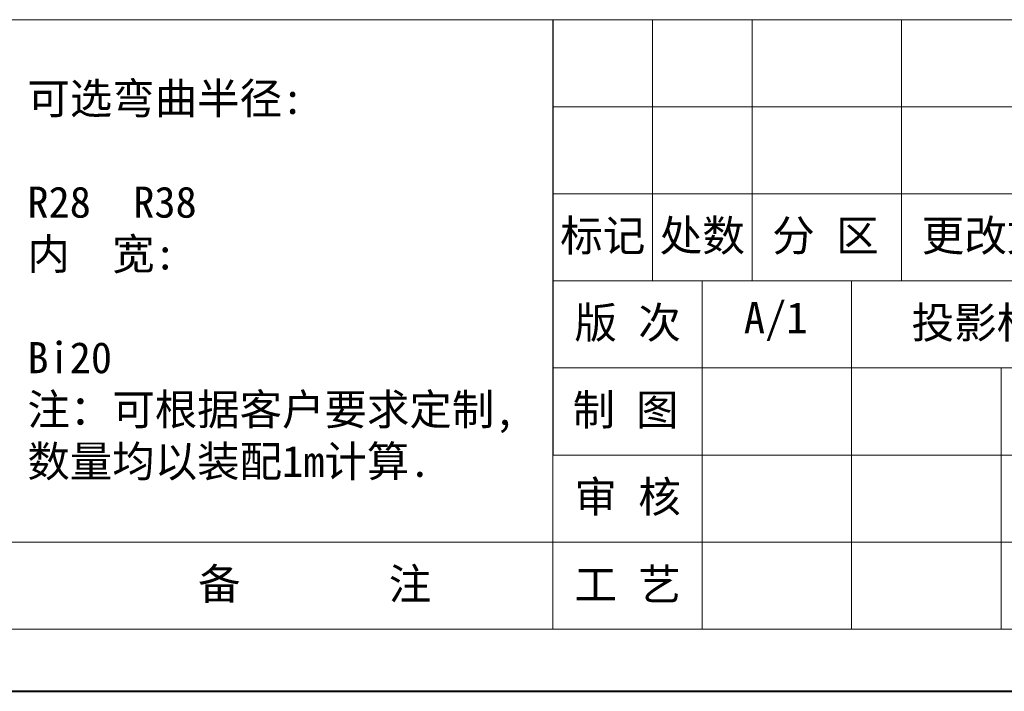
# Model space of a CAD drawing. Header units: millimetres. Extents: x 3187 to 3689, y -339 to 12.
# Tile 3 of 33: x 3415 to 3509, y -339 to -275. Entities that reach past the tile are written whole.
import ezdxf

# ---------------------------------------------------------------- set-up
doc = ezdxf.new("R2010")
doc.units = ezdxf.units.MM
doc.layers.add('标注线', color=7, linetype='Continuous', lineweight=15)
doc.styles.add('样式 6', font='仿宋_GB2312.ttf')

msp = doc.modelspace()

# ---------------------------------------------------------------- linework, layer by layer
at = {"color": 7, "lineweight": 13}
for p, q in [((3413.64, -275.368), (3678.945, -275.368)), ((3465.768, -333.399), (3465.768, -275.368)), ((3217.062, -333.399), (3465.768, -333.399)), ((3465.768, -333.399), (3678.945, -333.399))]:
    msp.add_line(p, q, dxfattribs=at)
at = {"color": 7}
msp.add_line((3465.768, -275.368), (3465.768, -316.819), dxfattribs=at)
at = {"color": 7, "lineweight": 15}
for p, q in [((3475.242, -275.368), (3475.242, -300.238)), ((3484.717, -275.368), (3484.717, -300.238)), ((3498.929, -275.368), (3498.929, -300.238)), ((3465.768, -283.658), (3551.039, -283.658)), ((3465.768, -291.948), (3551.039, -291.948)), ((3465.768, -300.238), (3551.039, -300.238)), ((3479.98, -300.238), (3479.98, -333.399)), ((3494.191, -300.238), (3494.191, -333.399)), ((3465.768, -308.529), (3606.701, -308.529)), ((3508.403, -308.529), (3508.403, -333.399)), ((3465.768, -316.819), (3551.039, -316.819)), ((3217.062, -325.109), (3465.768, -325.109)), ((3465.768, -325.109), (3551.039, -325.109))]:
    msp.add_line(p, q, dxfattribs=at)
at = {"color": 7, "lineweight": 40}
msp.add_line((3187.454, -339.321), (3684.866, -339.321), dxfattribs=at)

# ---------------------------------------------------------------- texts
at = {"layer": '标注线', "color": 7, "lineweight": 18, "style": '样式 6'}
for s, insert, char_height, width, attachment_point in [('{\\H1.389x;可选弯曲半径:\\P\\PR28  R38  \\P内  宽:\\P\\PBi20\\P注：可根据客户要求定制,\\P数量均以装配1m计算.}', (3415.758, -300.317), 2.13177, 64.05147, 4), ('标记', (3470.505, -296.093), 2.9733, 9.47452, 5), ('处数', (3479.98, -296.093), 2.9733, 9.47452, 5), ('分 区', (3491.696, -296.093), 2.9733, 13.85794, 5), ('更改文件号', (3510.994, -296.093), 2.9733, 24.51917, 5), ('版 次', (3472.874, -304.384), 2.9733, 14.21178, 5), ('A/1', (3486.962, -304.114), 2.9733, 9.47452, 5), ('投影标识', (3508.003, -304.384), 2.9733, 17.37702, 5), ('{\\H0.9943x;制 图}', (3472.679, -312.674), 2.97331, 13.82303, 5), ('审 核', (3472.874, -320.964), 2.9733, 14.21178, 5), ('工 艺', (3472.874, -329.254), 2.9733, 14.21178, 5), ('{\\H1.389x;备       注}', (3443.095, -329.254), 2.13177, 31.14706, 5), ('{\\H1.389x;备       注}', (3443.095, -329.254), 2.13177, 31.14706, 5)]:
    msp.add_mtext(s, dxfattribs=dict(at, insert=insert, char_height=char_height, width=width, attachment_point=attachment_point))

doc.saveas('drawing.dxf')
